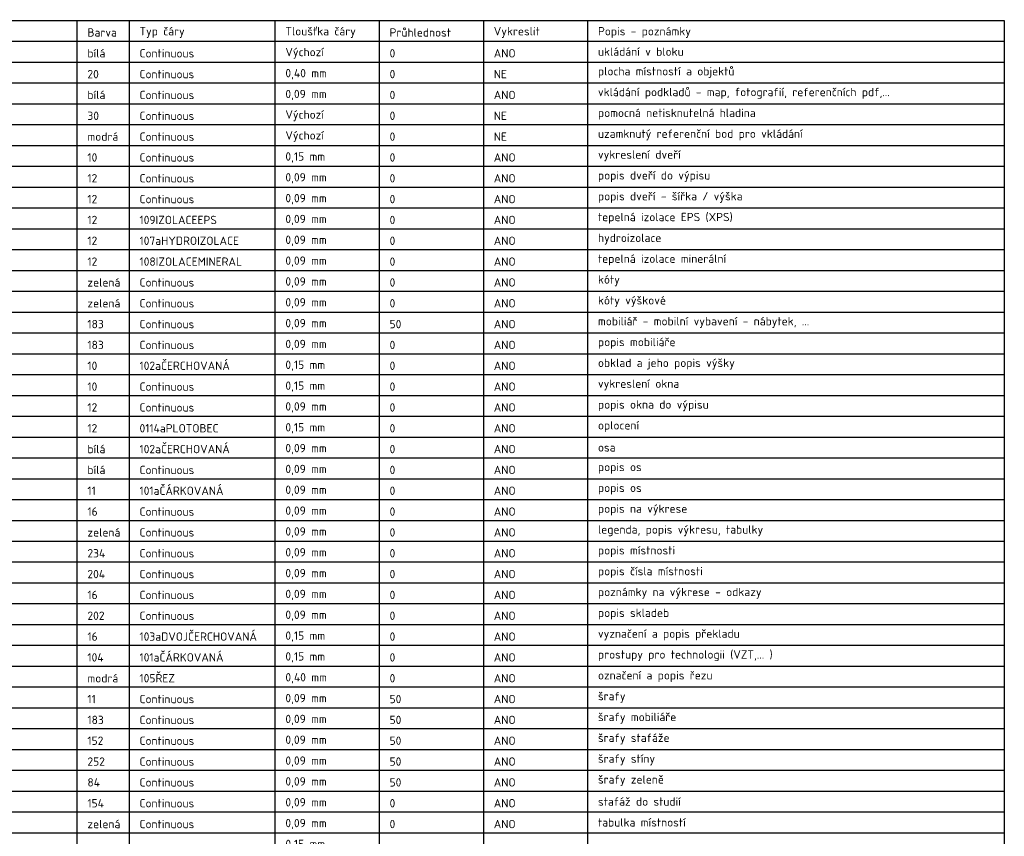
# Model space of a CAD drawing. Header units: metres. Extents: x -115250 to 1551995, y -140807 to 374743.
# Tile 34 of 205: x -91625 to -68000, y -18834 to 767. Entities that reach past the tile are written whole.
import ezdxf

# ---------------------------------------------------------------- set-up
doc = ezdxf.new("R2010")
doc.units = ezdxf.units.M
doc.header["$LTSCALE"] = 100
for name, pattern in [('0101aČÁRKOVANÁ', [4, 3, -1]), ('0102aČERCHOVANÁ', [5.1, 3, -1, 0.1, -1]), ('0103aDVOJČERCHOVANÁ', [6.2, 3, -1, 0.1, -1, 0.1, -1]), ('0105ŘEZ', [9, 6, -1, 1, -1]), ('0107aHYDROIZOLACE', [6, 3, -3])]:
    doc.linetypes.add(name, pattern=pattern)
doc.layers.add('000-plocha', color=20, linetype='Continuous', lineweight=40, plot=False)
for name, color, linetype, lineweight in [('000-podklad', 7, 'Continuous', 9), ('010-dvere', 10, 'Continuous', 15), ('010-dvere bublina', 12, 'Continuous', 9), ('010-dvere popis', 12, 'Continuous', 9), ('010-izolace EPS', 12, '0109IZOLACEEPS', 9), ('010-izolace hydro', 12, '0107aHYDROIZOLACE', 9), ('010-izolace mineral', 12, '0108IZOLACEMINERAL', 9), ('010-kota', 3, 'Continuous', 9), ('010-kota vyskova', 3, 'Continuous', 9), ('010-mobiliar popis', 183, 'Continuous', 9), ('010-obklad', 10, '0102aČERCHOVANÁ', 15), ('010-okno', 10, 'Continuous', 15), ('010-okno bublina', 12, 'Continuous', 9), ('010-oploceni', 12, '0114aPLOTOBEC', 15), ('010-osa', 7, '0102aČERCHOVANÁ', 9), ('010-osa popis', 7, 'Continuous', 9), ('010-otevirani', 11, '0101aČÁRKOVANÁ', 9), ('010-popis', 16, 'Continuous', 9), ('010-popis legenda', 3, 'Continuous', 9), ('010-popis mistnost', 234, 'Continuous', 9), ('010-popis mistnost cislo', 204, 'Continuous', 9), ('010-popis poznamky', 16, 'Continuous', 9), ('010-preklad', 16, '0103aDVOJČERCHOVANÁ', 15), ('010-prostup', 104, '0101aČÁRKOVANÁ', 15), ('010-rez', 5, '0105ŘEZ', 40), ('010-stafaz', 154, 'Continuous', 9), ('010-tabulka mistnosti', 3, 'Continuous', 9)]:
    doc.layers.add(name, color=color, linetype=linetype, lineweight=lineweight)
doc.layers.add('000-pomoc', color=30, linetype='Continuous', plot=False)
doc.layers.add('000-referencni bod', color=5, linetype='Continuous', plot=False)
for name, color, linetype, lineweight, transparency in [('010-mobiliar', 183, 'Continuous', 9, 0.5), ('010-srafa', 11, 'Continuous', 9, 0.5), ('010-srafa mobiliar', 183, 'Continuous', 9, 0.5), ('010-srafa stafaz', 152, 'Continuous', 9, 0.5), ('010-srafa stiny', 252, 'Continuous', 9, 0.5), ('010-srafa zelen', 84, 'Continuous', 9, 0.5)]:
    doc.layers.add(name, color=color, linetype=linetype, lineweight=lineweight, transparency=transparency)
doc.layers.add('010-popis skladba', color=202, linetype='Continuous')
doc.styles.get("Standard").update_dxf_attribs({"font": 'isocpeur.ttf'})
doc.linetypes.add('0108IZOLACEMINERAL', pattern='A,1e-05,[1,atsunami.shx,S=0.25,R=0,X=0,Y=0],-0.707,[1,atsunami.shx,S=0.25,R=180,X=0,Y=0],-1e-05', length=0.70702)
doc.linetypes.add('0109IZOLACEEPS', pattern='A,1e-05,[2,atsunami.shx,S=0.4871,R=0,X=0,Y=0],-0.9742,[2,atsunami.shx,S=0.4871,R=180,X=0,Y=0],-1e-05', length=0.97422)
doc.linetypes.add('0114aPLOTOBEC', pattern='A,5,[3,atsunami.shx,S=2,R=0,X=0,Y=-1],5', length=10)

msp = doc.modelspace()

# ---------------------------------------------------------------- linework, layer by layer
at = {"lineweight": 30}
for p, q in [((-110250, 750), (-68000, 750)), ((-68000, 750), (-68000, -140750)), ((-110250, 250), (-68000, 250))]:
    msp.add_line(p, q, dxfattribs=at)
for p, q in [((-90250, 750), (-90250, -140250)), ((-89000, 750), (-89000, -140250)), ((-85500, 750), (-85500, -140250)), ((-83000, 750), (-83000, -140250)), ((-80500, 750), (-80500, -140250)), ((-78000, 750), (-78000, -140250)), ((-110250, -250), (-68000, -250)), ((-110250, -750), (-68000, -750)), ((-110250, -1250), (-68000, -1250)), ((-110250, -1750), (-68000, -1750)), ((-110250, -2250), (-68000, -2250)), ((-110250, -2750), (-68000, -2750)), ((-110250, -3250), (-68000, -3250)), ((-110250, -3750), (-68000, -3750)), ((-110250, -4250), (-68000, -4250)), ((-110250, -4750), (-68000, -4750)), ((-110250, -5250), (-68000, -5250)), ((-110250, -5750), (-68000, -5750)), ((-110250, -6250), (-68000, -6250)), ((-110250, -6750), (-68000, -6750)), ((-110250, -7250), (-68000, -7250)), ((-110250, -7750), (-68000, -7750)), ((-110250, -8250), (-68000, -8250)), ((-110250, -8750), (-68000, -8750)), ((-110250, -9250), (-68000, -9250)), ((-110250, -9750), (-68000, -9750)), ((-110250, -10250), (-68000, -10250)), ((-110250, -10750), (-68000, -10750)), ((-110250, -11250), (-68000, -11250)), ((-110250, -11750), (-68000, -11750)), ((-110250, -12250), (-68000, -12250)), ((-110250, -12750), (-68000, -12750)), ((-110250, -13250), (-68000, -13250)), ((-110250, -13750), (-68000, -13750)), ((-110250, -14250), (-68000, -14250)), ((-110250, -14750), (-68000, -14750)), ((-110250, -15250), (-68000, -15250)), ((-110250, -15750), (-68000, -15750)), ((-110250, -16250), (-68000, -16250)), ((-110250, -16750), (-68000, -16750)), ((-110250, -17250), (-68000, -17250)), ((-110250, -17750), (-68000, -17750)), ((-110250, -18250), (-68000, -18250)), ((-110250, -18750), (-68000, -18750))]:
    msp.add_line(p, q)

# ---------------------------------------------------------------- texts
at = {"char_height": 200, "attachment_point": 4}
for s, width, insert in [('Typ čáry', 1062, (-88750, 460.1)), ('Tloušťka čáry', 1712, (-85250, 460.1)), ('Popis - poznámky', 2162, (-77750, 460.1)), ('Barva', 682, (-90000, 460.1)), ('Průhlednost', 1442, (-82750, 460.1)), ('Vykreslit', 1102, (-80250, 460.1)), ('ukládání v bloku', 2022, (-77750, 0)), ('bílá', 442, (-90000, -39.9)), ('Continuous', 1282, (-88750, -39.9)), ('Výchozí', 942, (-85250, -39.9)), ('0', 122, (-82750, -39.9)), ('ANO', 482, (-80250, -39.9)), ('plocha místností a objektů', 3302, (-77750, -500)), ('Continuous', 1282, (-88750, -539.9)), ('0,40 mm', 972, (-85250, -539.9)), ('0', 122, (-82750, -539.9)), ('NE', 282, (-80250, -539.9)), ('vkládání podkladů - map, fotografií, referenčních pdf,...', 6912, (-77750, -1000)), ('Continuous', 1282, (-88750, -1039.9)), ('0,09 mm', 972, (-85250, -1039.9)), ('0', 122, (-82750, -1039.9)), ('ANO', 482, (-80250, -1039.9)), ('Výchozí', 942, (-85250, -1539.9)), ('pomocná netisknutelná hladina', 3702, (-77750, -1500)), ('Continuous', 1282, (-88750, -1539.9)), ('0', 122, (-82750, -1539.9)), ('NE', 282, (-80250, -1539.9)), ('uzamknutý referenční bod pro vkládání ', 4862, (-77750, -2000)), ('Continuous', 1282, (-88750, -2039.9)), ('Výchozí', 942, (-85250, -2039.9)), ('0', 122, (-82750, -2039.9)), ('NE', 282, (-80250, -2039.9)), ('0,15 mm', 912, (-85250, -2539.9)), ('vykreslení dveří', 2022, (-77750, -2500)), ('Continuous', 1282, (-88750, -2539.9)), ('0', 122, (-82750, -2539.9)), ('ANO', 482, (-80250, -2539.9)), ('0,09 mm', 952, (-85250, -3039.9)), ('popis dveří do výpisu', 2642, (-77750, -3000)), ('Continuous', 1282, (-88750, -3039.9)), ('0', 122, (-82750, -3039.9)), ('ANO', 482, (-80250, -3039.9)), ('0,09 mm', 952, (-85250, -3539.9)), ('popis dveří - šířka / výška', 3462, (-77750, -3500)), ('Continuous', 1282, (-88750, -3539.9)), ('0', 122, (-82750, -3539.9)), ('ANO', 482, (-80250, -3539.9)), ('0,09 mm', 952, (-85250, -4039.9)), ('tepelná izolace EPS (XPS)', 3182, (-77750, -4000)), ('109IZOLACEEPS', 1922, (-88750, -4039.9)), ('0', 122, (-82750, -4039.9)), ('ANO', 482, (-80250, -4039.9)), ('107aHYDROIZOLACE', 2302, (-88750, -4539.9)), ('0,09 mm', 952, (-85250, -4539.9)), ('0', 122, (-82750, -4539.9)), ('ANO', 482, (-80250, -4539.9)), ('hydroizolace', 1482, (-77750, -4500)), ('tepelná izolace minerální', 3042, (-77750, -5000)), ('108IZOLACEMINERAL', 2362, (-88750, -5039.9)), ('0,09 mm', 952, (-85250, -5039.9)), ('0', 122, (-82750, -5039.9)), ('ANO', 482, (-80250, -5039.9)), ('Continuous', 1282, (-88750, -5539.9)), ('0,09 mm', 952, (-85250, -5539.9)), ('kóty', 522, (-77750, -5500)), ('0', 122, (-82750, -5539.9)), ('ANO', 482, (-80250, -5539.9)), ('0,09 mm', 942, (-85250, -6039.9)), ('kóty výškové', 1622, (-77750, -6000)), ('Continuous', 1282, (-88750, -6039.9)), ('0', 122, (-82750, -6039.9)), ('ANO', 482, (-80250, -6039.9)), ('0,09 mm', 942, (-85250, -6539.9)), ('mobiliář - mobilní vybavení - nábytek, ...', 6849.719, (-77750, -6500)), ('Continuous', 1282, (-88750, -6539.9)), ('50', 262, (-82750, -6539.9)), ('ANO', 482, (-80250, -6539.9)), ('0,09 mm', 942, (-85250, -7039.9)), ('popis mobiliáře', 2022, (-77750, -7000)), ('Continuous', 1282, (-88750, -7039.9)), ('0', 122, (-82750, -7039.9)), ('ANO', 482, (-80250, -7039.9)), ('0,15 mm', 912, (-85250, -7539.9)), ('obklad a jeho popis výšky', 3182, (-77750, -7500)), ('102aČERCHOVANÁ', 2102, (-88750, -7539.9)), ('0', 122, (-82750, -7539.9)), ('ANO', 482, (-80250, -7539.9)), ('0,15 mm', 912, (-85250, -8039.9)), ('vykreslení okna', 1942, (-77750, -8000)), ('Continuous', 1282, (-88750, -8039.9)), ('0', 122, (-82750, -8039.9)), ('ANO', 482, (-80250, -8039.9)), ('popis okna do výpisu', 2562, (-77750, -8500)), ('Continuous', 1282, (-88750, -8539.9)), ('0,09 mm', 952, (-85250, -8539.9)), ('0', 122, (-82750, -8539.9)), ('ANO', 482, (-80250, -8539.9)), ('0114aPLOTOBEC', 1842, (-88750, -9039.9)), ('0,15 mm', 952, (-85250, -9039.9)), ('0', 122, (-82750, -9039.9)), ('ANO', 482, (-80250, -9039.9)), ('oplocení', 982, (-77750, -9000)), ('102aČERCHOVANÁ', 2102, (-88750, -9539.9)), ('0,09 mm', 952, (-85250, -9539.9)), ('0', 122, (-82750, -9539.9)), ('ANO', 482, (-80250, -9539.9)), ('osa', 402, (-77750, -9500)), ('0,09 mm', 952, (-85250, -10039.9)), ('popis os', 1002, (-77750, -10000)), ('Continuous', 1282, (-88750, -10039.9)), ('0', 122, (-82750, -10039.9)), ('ANO', 482, (-80250, -10039.9)), ('101aČÁRKOVANÁ', 1962, (-88750, -10539.9)), ('0,09 mm', 952, (-85250, -10539.9)), ('popis os', 1002, (-77750, -10500)), ('0', 122, (-82750, -10539.9)), ('ANO', 482, (-80250, -10539.9)), ('0,09 mm', 952, (-85250, -11039.9)), ('popis na výkrese', 2082, (-77750, -11000)), ('Continuous', 1282, (-88750, -11039.9)), ('0', 122, (-82750, -11039.9)), ('ANO', 482, (-80250, -11039.9)), ('0,09 mm', 952, (-85250, -11539.9)), ('legenda, popis výkresu, tabulky', 3882, (-77750, -11500)), ('Continuous', 1282, (-88750, -11539.9)), ('0', 122, (-82750, -11539.9)), ('ANO', 482, (-80250, -11539.9)), ('0,09 mm', 952, (-85250, -12039.9)), ('Continuous', 1282, (-88750, -12039.9)), ('0', 122, (-82750, -12039.9)), ('ANO', 482, (-80250, -12039.9)), ('popis místnosti', 2022, (-77750, -12000)), ('0,09 mm', 952, (-85250, -12539.9)), ('popis čísla místnosti', 2562, (-77750, -12500)), ('Continuous', 1282, (-88750, -12539.9)), ('0', 122, (-82750, -12539.9)), ('ANO', 482, (-80250, -12539.9)), ('poznámky na výkrese - odkazy', 3842, (-77750, -13000)), ('Continuous', 1282, (-88750, -13039.9)), ('0,09 mm', 952, (-85250, -13039.9)), ('0', 122, (-82750, -13039.9)), ('ANO', 482, (-80250, -13039.9)), ('Continuous', 1282, (-88750, -13539.9)), ('0,09 mm', 952, (-85250, -13539.9)), ('0', 122, (-82750, -13539.9)), ('ANO', 482, (-80250, -13539.9)), ('popis skladeb', 3842, (-77750, -13500)), ('vyznačení a popis překladu', 3342, (-77750, -14000)), ('103aDVOJČERCHOVANÁ', 2722, (-88750, -14039.9)), ('0,15 mm', 912, (-85250, -14039.9)), ('0', 122, (-82750, -14039.9)), ('ANO', 482, (-80250, -14039.9)), ('101aČÁRKOVANÁ', 1962, (-88750, -14539.9)), ('0,15 mm', 912, (-85250, -14539.9)), ('prostupy pro technologii (VZT,... )', 4132, (-77750, -14500)), ('0', 122, (-82750, -14539.9)), ('ANO', 482, (-80250, -14539.9)), ('0,40 mm', 972, (-85250, -15039.9)), ('označení a popis řezu', 2702, (-77750, -15000)), ('105ŘEZ', 822, (-88750, -15039.9)), ('0', 122, (-82750, -15039.9)), ('ANO', 482, (-80250, -15039.9)), ('0,09 mm', 952, (-85250, -15539.9)), ('Continuous', 1282, (-88750, -15539.9)), ('50', 262, (-82750, -15539.9)), ('ANO', 482, (-80250, -15539.9)), ('šrafy', 642, (-77750, -15500)), ('0,09 mm', 952, (-85250, -16039.9)), ('šrafy mobiliáře', 1822, (-77750, -16000)), ('Continuous', 1282, (-88750, -16039.9)), ('50', 262, (-82750, -16039.9)), ('ANO', 482, (-80250, -16039.9)), ('0,09 mm', 952, (-85250, -16539.9)), ('šrafy stafáže', 1702, (-77750, -16500)), ('Continuous', 1282, (-88750, -16539.9)), ('50', 262, (-82750, -16539.9)), ('ANO', 482, (-80250, -16539.9)), ('0,09 mm', 952, (-85250, -17039.9)), ('šrafy stíny', 1402, (-77750, -17000)), ('Continuous', 1282, (-88750, -17039.9)), ('50', 262, (-82750, -17039.9)), ('ANO', 482, (-80250, -17039.9)), ('šrafy zeleně', 1542, (-77750, -17500)), ('Continuous', 1282, (-88750, -17539.9)), ('0,09 mm', 952, (-85250, -17539.9)), ('50', 262, (-82750, -17539.9)), ('ANO', 482, (-80250, -17539.9)), ('stafáž do studií', 2002, (-77750, -18000)), ('Continuous', 1282, (-88750, -18039.9)), ('0,09 mm', 952, (-85250, -18039.9)), ('0', 122, (-82750, -18039.9)), ('ANO', 482, (-80250, -18039.9)), ('0,09 mm', 952, (-85250, -18539.9)), ('tabulka místností', 2182, (-77750, -18500)), ('Continuous', 1282, (-88750, -18539.9)), ('0', 122, (-82750, -18539.9)), ('ANO', 482, (-80250, -18539.9)), ('0,15 mm', 912, (-85250, -19039.9))]:
    msp.add_mtext_dynamic_manual_height_columns(s, width=width, gutter_width=12.5, heights=[0], dxfattribs=dict(at, insert=insert))
at = {"layer": '000-plocha', "insert": (-90000, -539.9), "char_height": 200, "attachment_point": 4}
msp.add_mtext_dynamic_manual_height_columns('20', width=262, gutter_width=12.5, heights=[0], dxfattribs=at)
at = {"layer": '000-podklad', "insert": (-90000, -1039.9), "char_height": 200, "attachment_point": 4}
msp.add_mtext_dynamic_manual_height_columns('bílá', width=442, gutter_width=12.5, heights=[0], dxfattribs=at)
at = {"layer": '000-pomoc', "insert": (-90000, -1539.9), "char_height": 200, "attachment_point": 4}
msp.add_mtext_dynamic_manual_height_columns('30', width=262, gutter_width=12.5, heights=[0], dxfattribs=at)
at = {"layer": '000-referencni bod', "insert": (-90000, -2039.9), "char_height": 200, "attachment_point": 4}
msp.add_mtext_dynamic_manual_height_columns('modrá', width=702, gutter_width=12.5, heights=[0], dxfattribs=at)
at = {"layer": '010-dvere', "insert": (-90000, -2539.9), "char_height": 200, "attachment_point": 4}
msp.add_mtext_dynamic_manual_height_columns('10', width=222, gutter_width=12.5, heights=[0], dxfattribs=at)
at = {"layer": '010-dvere bublina', "insert": (-90000, -3039.9), "char_height": 200, "attachment_point": 4}
msp.add_mtext_dynamic_manual_height_columns('12', width=222, gutter_width=12.5, heights=[0], dxfattribs=at)
at = {"layer": '010-dvere popis', "insert": (-90000, -3539.9), "char_height": 200, "attachment_point": 4}
msp.add_mtext_dynamic_manual_height_columns('12', width=222, gutter_width=12.5, heights=[0], dxfattribs=at)
at = {"layer": '010-izolace EPS', "insert": (-90000, -4039.9), "char_height": 200, "attachment_point": 4}
msp.add_mtext_dynamic_manual_height_columns('12', width=222, gutter_width=12.5, heights=[0], dxfattribs=at)
at = {"layer": '010-izolace hydro', "insert": (-90000, -4539.9), "char_height": 200, "attachment_point": 4}
msp.add_mtext_dynamic_manual_height_columns('12', width=222, gutter_width=12.5, heights=[0], dxfattribs=at)
at = {"layer": '010-izolace mineral', "insert": (-90000, -5039.9), "char_height": 200, "attachment_point": 4}
msp.add_mtext_dynamic_manual_height_columns('12', width=222, gutter_width=12.5, heights=[0], dxfattribs=at)
at = {"layer": '010-kota', "insert": (-90000, -5539.9), "char_height": 200, "attachment_point": 4}
msp.add_mtext_dynamic_manual_height_columns('zelená', width=762, gutter_width=12.5, heights=[0], dxfattribs=at)
at = {"layer": '010-kota vyskova', "insert": (-90000, -6039.9), "char_height": 200, "attachment_point": 4}
msp.add_mtext_dynamic_manual_height_columns('zelená', width=762, gutter_width=12.5, heights=[0], dxfattribs=at)
at = {"layer": '010-mobiliar', "insert": (-90000, -6539.9), "char_height": 200, "attachment_point": 4}
msp.add_mtext_dynamic_manual_height_columns('183', width=362, gutter_width=12.5, heights=[0], dxfattribs=at)
at = {"layer": '010-mobiliar popis', "insert": (-90000, -7039.9), "char_height": 200, "attachment_point": 4}
msp.add_mtext_dynamic_manual_height_columns('183', width=442, gutter_width=12.5, heights=[0], dxfattribs=at)
at = {"layer": '010-obklad', "insert": (-90000, -7539.9), "char_height": 200, "attachment_point": 4}
msp.add_mtext_dynamic_manual_height_columns('10', width=222, gutter_width=12.5, heights=[0], dxfattribs=at)
at = {"layer": '010-okno', "insert": (-90000, -8039.9), "char_height": 200, "attachment_point": 4}
msp.add_mtext_dynamic_manual_height_columns('10', width=222, gutter_width=12.5, heights=[0], dxfattribs=at)
at = {"layer": '010-okno bublina', "insert": (-90000, -8539.9), "char_height": 200, "attachment_point": 4}
msp.add_mtext_dynamic_manual_height_columns('12', width=222, gutter_width=12.5, heights=[0], dxfattribs=at)
at = {"layer": '010-oploceni', "insert": (-90000, -9039.9), "char_height": 200, "attachment_point": 4}
msp.add_mtext_dynamic_manual_height_columns('12', width=222, gutter_width=12.5, heights=[0], dxfattribs=at)
at = {"layer": '010-osa', "insert": (-90000, -9539.9), "char_height": 200, "attachment_point": 4}
msp.add_mtext_dynamic_manual_height_columns('bílá', width=442, gutter_width=12.5, heights=[0], dxfattribs=at)
at = {"layer": '010-osa popis', "insert": (-90000, -10039.9), "char_height": 200, "attachment_point": 4}
msp.add_mtext_dynamic_manual_height_columns('bílá', width=442, gutter_width=12.5, heights=[0], dxfattribs=at)
at = {"layer": '010-otevirani', "insert": (-90000, -10539.9), "char_height": 200, "attachment_point": 4}
msp.add_mtext_dynamic_manual_height_columns('11', width=182, gutter_width=12.5, heights=[0], dxfattribs=at)
at = {"layer": '010-popis', "insert": (-90000, -11039.9), "char_height": 200, "attachment_point": 4}
msp.add_mtext_dynamic_manual_height_columns('16', width=222, gutter_width=12.5, heights=[0], dxfattribs=at)
at = {"layer": '010-popis legenda', "insert": (-90000, -11539.9), "char_height": 200, "attachment_point": 4}
msp.add_mtext_dynamic_manual_height_columns('zelená', width=762, gutter_width=12.5, heights=[0], dxfattribs=at)
at = {"layer": '010-popis mistnost', "insert": (-90000, -12039.9), "char_height": 200, "attachment_point": 4}
msp.add_mtext_dynamic_manual_height_columns('234', width=422, gutter_width=12.5, heights=[0], dxfattribs=at)
at = {"layer": '010-popis mistnost cislo', "insert": (-90000, -12539.9), "char_height": 200, "attachment_point": 4}
msp.add_mtext_dynamic_manual_height_columns('204', width=422, gutter_width=12.5, heights=[0], dxfattribs=at)
at = {"layer": '010-popis poznamky', "insert": (-90000, -13039.9), "char_height": 200, "attachment_point": 4}
msp.add_mtext_dynamic_manual_height_columns('16', width=222, gutter_width=12.5, heights=[0], dxfattribs=at)
at = {"layer": '010-popis skladba', "insert": (-90000, -13539.9), "char_height": 200, "attachment_point": 4}
msp.add_mtext_dynamic_manual_height_columns('202', width=402, gutter_width=12.5, heights=[0], dxfattribs=at)
at = {"layer": '010-preklad', "insert": (-90000, -14039.9), "char_height": 200, "attachment_point": 4}
msp.add_mtext_dynamic_manual_height_columns('16', width=222, gutter_width=12.5, heights=[0], dxfattribs=at)
at = {"layer": '010-prostup', "insert": (-90000, -14539.9), "char_height": 200, "attachment_point": 4}
msp.add_mtext_dynamic_manual_height_columns('104', width=382, gutter_width=12.5, heights=[0], dxfattribs=at)
at = {"layer": '010-rez', "insert": (-90000, -15039.9), "char_height": 200, "attachment_point": 4}
msp.add_mtext_dynamic_manual_height_columns('modrá', width=702, gutter_width=12.5, heights=[0], dxfattribs=at)
at = {"layer": '010-srafa', "insert": (-90000, -15539.9), "char_height": 200, "attachment_point": 4}
msp.add_mtext_dynamic_manual_height_columns('11', width=182, gutter_width=12.5, heights=[0], dxfattribs=at)
at = {"layer": '010-srafa mobiliar', "insert": (-90000, -16039.9), "char_height": 200, "attachment_point": 4}
msp.add_mtext_dynamic_manual_height_columns('183', width=362, gutter_width=12.5, heights=[0], dxfattribs=at)
at = {"layer": '010-srafa stafaz', "insert": (-90000, -16539.9), "char_height": 200, "attachment_point": 4}
msp.add_mtext_dynamic_manual_height_columns('152', width=362, gutter_width=12.5, heights=[0], dxfattribs=at)
at = {"layer": '010-srafa stiny', "insert": (-90000, -17039.9), "char_height": 200, "attachment_point": 4}
msp.add_mtext_dynamic_manual_height_columns('252', width=402, gutter_width=12.5, heights=[0], dxfattribs=at)
at = {"layer": '010-srafa zelen', "insert": (-90000, -17539.9), "char_height": 200, "attachment_point": 4}
msp.add_mtext_dynamic_manual_height_columns('84', width=282, gutter_width=12.5, heights=[0], dxfattribs=at)
at = {"layer": '010-stafaz', "insert": (-90000, -18039.9), "char_height": 200, "attachment_point": 4}
msp.add_mtext_dynamic_manual_height_columns('154', width=382, gutter_width=12.5, heights=[0], dxfattribs=at)
at = {"layer": '010-tabulka mistnosti', "insert": (-90000, -18539.9), "char_height": 200, "attachment_point": 4}
msp.add_mtext_dynamic_manual_height_columns('zelená', width=762, gutter_width=12.5, heights=[0], dxfattribs=at)

doc.saveas('drawing.dxf')
